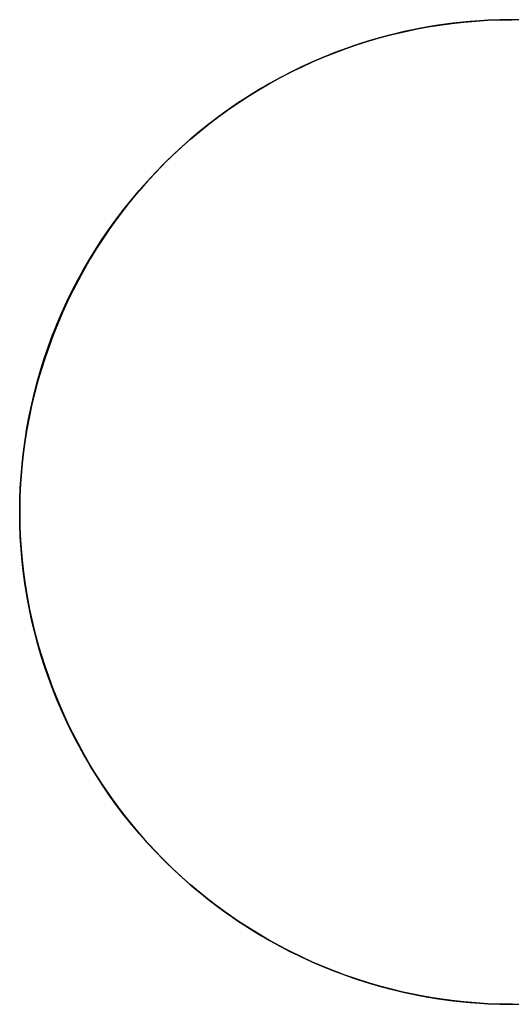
# Model space of a CAD drawing. Header units: millimetres. Extents: x -88 to 88, y -12 to 103.
# Tile 85 of 256: x -75.75 to -75.001, y 24.95 to 26.45. Entities that reach past the tile are written whole.
import ezdxf

# ---------------------------------------------------------------- set-up
doc = ezdxf.new("R2010")
doc.units = ezdxf.units.MM
doc.layers.add('TOP', color=7, linetype='Continuous', true_color=0xc80000)

msp = doc.modelspace()

# ---------------------------------------------------------------- linework, layer by layer
at = {"layer": 'TOP', "color": 254, "true_color": 0xcad1ee}
for points in [[(-74.98705451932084, 26.44988826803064), (-75.01294548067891, 26.44988826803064), (-75.03882101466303, 26.44899461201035), (-75.06465028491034, 26.44720836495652), (-75.09040251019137, 26.44453165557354), (-75.11604700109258, 26.44096767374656), (-75.14155319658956, 26.43652066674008), (-75.1668907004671, 26.43119593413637), (-75.19202931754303, 26.42499982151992), (-75.2169390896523, 26.41793971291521), (-75.24159033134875, 26.41002402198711), (-75.26595366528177, 26.40126218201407), (-75.29000005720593, 26.39166463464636), (-75.31370085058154, 26.38124281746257), (-75.33702780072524, 26.37000915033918), (-75.35995310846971, 26.35797702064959), (-75.38244945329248, 26.34516076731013), (-75.40449002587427, 26.33157566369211), (-75.42604856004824, 26.31723789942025), (-75.44709936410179, 26.30216456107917), (-75.46761735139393, 26.28637361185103), (-75.48757807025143, 26.26988387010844), (-75.50695773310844, 26.25271498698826), (-75.52573324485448, 26.23488742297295), (-75.54388223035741, 26.21642242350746), (-75.5613830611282, 26.1973419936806), (-75.5782148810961, 26.17766887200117), (-75.5943576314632, 26.15742650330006), (-75.60979207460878, 26.13663901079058), (-75.62449981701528, 26.1153311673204), (-75.63846333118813, 26.09352836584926), (-75.65166597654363, 26.07125658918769), (-75.66409201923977, 26.04854237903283), (-75.67572665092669, 26.02541280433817), (-75.6865560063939, 26.00189542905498), (-75.69656718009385, 25.9780182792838), (-75.70574824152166, 25.95380980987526), (-75.7140882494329, 25.92929887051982), (-75.72157726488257, 25.90451467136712), (-75.7282063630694, 25.87948674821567), (-75.73396764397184, 25.85424492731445), (-75.73885424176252, 25.82881928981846), (-75.74286033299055, 25.80324013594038), (-75.74598114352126, 25.77753794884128), (-75.7482129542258, 25.75174335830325), (-75.74955310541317, 25.72588710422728), (-75.74999999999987, 25.7)], [(-75.74999999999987, 25.7), (-75.74955310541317, 25.67411289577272), (-75.7482129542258, 25.64825664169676), (-75.74598114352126, 25.62246205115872), (-75.74286033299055, 25.59675986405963), (-75.73885424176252, 25.57118071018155), (-75.73396764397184, 25.54575507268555), (-75.7282063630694, 25.52051325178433), (-75.72157726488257, 25.49548532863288), (-75.7140882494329, 25.47070112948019), (-75.70574824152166, 25.44619019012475), (-75.69656718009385, 25.4219817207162), (-75.6865560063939, 25.39810457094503), (-75.67572665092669, 25.37458719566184), (-75.66409201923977, 25.35145762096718), (-75.65166597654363, 25.32874341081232), (-75.63846333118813, 25.30647163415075), (-75.62449981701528, 25.2846688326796), (-75.60979207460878, 25.26336098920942), (-75.5943576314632, 25.24257349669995), (-75.5782148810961, 25.22233112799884), (-75.5613830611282, 25.20265800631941), (-75.54388223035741, 25.18357757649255), (-75.52573324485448, 25.16511257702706), (-75.50695773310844, 25.14728501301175), (-75.48757807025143, 25.13011612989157), (-75.46761735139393, 25.11362638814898), (-75.44709936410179, 25.09783543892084), (-75.42604856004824, 25.08276210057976), (-75.40449002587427, 25.0684243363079), (-75.38244945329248, 25.05483923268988), (-75.35995310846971, 25.04202297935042), (-75.33702780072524, 25.02999084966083), (-75.31370085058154, 25.01875718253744), (-75.29000005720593, 25.00833536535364), (-75.26595366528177, 24.99873781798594), (-75.24159033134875, 24.9899759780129), (-75.2169390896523, 24.98206028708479), (-75.19202931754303, 24.97500017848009), (-75.1668907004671, 24.96880406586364), (-75.14155319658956, 24.96347933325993), (-75.11604700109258, 24.95903232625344), (-75.09040251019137, 24.95546834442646), (-75.06465028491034, 24.95279163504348), (-75.03882101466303, 24.95100538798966), (-75.01294548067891, 24.95011173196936), (-74.98705451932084, 24.95011173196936)]]:
    msp.add_lwpolyline(points, dxfattribs=at)
at = {"layer": 'TOP', "color": 254, "true_color": 0xcad1ee, "extrusion": (1, 0, 0)}
msp.add_lwpolyline([(26.44999640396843, 12.71505023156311), (24.95000370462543, 12.66175796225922)], dxfattribs=at)
at = {"layer": 'TOP', "color": 254, "true_color": 0xcad1ee, "extrusion": (-5.4151396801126e-17, 1, 7.027581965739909e-09)}
msp.add_lwpolyline([(75.75000000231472, 12.95983222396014), (75.74999999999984, 12.6594154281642)], dxfattribs=at)
at = {"layer": 'TOP', "color": 254, "true_color": 0xcad1ee, "extrusion": (-9.098151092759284e-07, 0.9999999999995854, -3.509908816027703e-08)}
msp.add_lwpolyline([(75.74997429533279, 12.65935068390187), (74.24997889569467, 12.71721790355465)], dxfattribs=at)
at = {"layer": 'TOP', "color": 254, "true_color": 0xcad1ee}
for points in [[(-75.00006065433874, 26.44999996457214, 12.71513762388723), (-75.01850821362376, 26.44977259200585, 12.71441778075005), (-75.03692464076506, 26.44909235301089, 12.71368287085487), (-75.0553018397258, 26.44796088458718, 12.71293326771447), (-75.07363171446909, 26.44637982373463, 12.71216934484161), (-75.09190616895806, 26.44435080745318, 12.71139147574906), (-75.11011710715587, 26.44187547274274, 12.7106000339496), (-75.1282564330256, 26.43895545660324, 12.70979539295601), (-75.14631605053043, 26.43559239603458, 12.70897792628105), (-75.16428786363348, 26.4317879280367, 12.7081480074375), (-75.18216377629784, 26.42754368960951, 12.70730600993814), (-75.19993569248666, 26.42286131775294, 12.70645230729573), (-75.2175955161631, 26.4177424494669, 12.70558727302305), (-75.23513515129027, 26.41218872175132, 12.70471128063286), (-75.25254650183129, 26.40620177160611, 12.70382470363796), (-75.26982147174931, 26.39978323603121, 12.7029279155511), (-75.28695196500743, 26.39293475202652, 12.70202128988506), (-75.30384296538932, 26.38569231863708, 12.70110978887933), (-75.32055651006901, 26.37802975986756, 12.70019008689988), (-75.33708242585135, 26.36995386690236, 12.69926282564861), (-75.35341053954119, 26.36147143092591, 12.69832864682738), (-75.36953067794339, 26.35258924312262, 12.69738819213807), (-75.3854326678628, 26.34331409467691, 12.69644210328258), (-75.40110633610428, 26.33365277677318, 12.69549102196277), (-75.4165415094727, 26.32361208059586, 12.69453558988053), (-75.43172801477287, 26.31319879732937, 12.69357644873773), (-75.44665567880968, 26.30241971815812, 12.69261424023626), (-75.46131432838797, 26.29128163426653, 12.69164960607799), (-75.47569379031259, 26.27979133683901, 12.69068318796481), (-75.48978389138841, 26.26795561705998, 12.6897156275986), (-75.50357445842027, 26.25578126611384, 12.68874756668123), (-75.51705531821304, 26.24327507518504, 12.68777964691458), (-75.53021629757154, 26.23044383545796, 12.68681251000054), (-75.54303772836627, 26.21729303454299, 12.68584712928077), (-75.55551881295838, 26.20381567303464, 12.68488330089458), (-75.56765517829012, 26.19002230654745, 12.68392157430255), (-75.57944245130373, 26.17592349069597, 12.68296249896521), (-75.59087625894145, 26.16152978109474, 12.68200662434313), (-75.60195222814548, 26.1468517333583, 12.68105449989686), (-75.61266598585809, 26.1318999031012, 12.68010667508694), (-75.62301315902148, 26.11668484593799, 12.67916369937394), (-75.63298937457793, 26.10121711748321, 12.6782261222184), (-75.64259025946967, 26.08550727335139, 12.67729449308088), (-75.65181144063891, 26.06956586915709, 12.67636936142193), (-75.66064854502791, 26.05340346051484, 12.67545127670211), (-75.66909719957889, 26.0370306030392, 12.67454078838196), (-75.6771530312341, 26.02045785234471, 12.67363844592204), (-75.68481166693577, 26.00369576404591, 12.67274479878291), (-75.69206873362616, 25.98675489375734, 12.67186039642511), (-75.69891985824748, 25.96964579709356, 12.6709857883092), (-75.70536066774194, 25.95237902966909, 12.67012152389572), (-75.71138678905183, 25.93496514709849, 12.66926815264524), (-75.71699384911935, 25.9174147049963, 12.66842622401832), (-75.72217747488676, 25.89973825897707, 12.66759628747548), (-75.72693329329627, 25.88194636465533, 12.66677889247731), (-75.73125693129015, 25.86404957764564, 12.66597458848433), (-75.7351440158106, 25.84605845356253, 12.66518392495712), (-75.73859017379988, 25.82798354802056, 12.66440745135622), (-75.74159103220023, 25.80983541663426, 12.66364571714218), (-75.74414221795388, 25.79162461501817, 12.66289927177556), (-75.74623935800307, 25.77336169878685, 12.66216866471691), (-75.74787807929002, 25.75505722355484, 12.66145444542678), (-75.74905400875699, 25.73672174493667, 12.66075716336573), (-75.74976277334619, 25.71836581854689, 12.6600773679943), (-75.74999999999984, 25.70000000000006, 12.65941560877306)], [(-75.00026116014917, 26.44999995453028, 12.71512988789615), (-75.0186646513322, 26.44976512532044, 12.71441132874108), (-75.03705667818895, 26.44907491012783, 12.71367654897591), (-75.055426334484, 26.4479314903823, 12.71292609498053), (-75.07376271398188, 26.44633704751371, 12.71216051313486), (-75.09205491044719, 26.44429376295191, 12.7113803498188), (-75.11029201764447, 26.44180381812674, 12.71058615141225), (-75.12846312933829, 26.43886939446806, 12.70977846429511), (-75.14655733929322, 26.43549267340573, 12.70895783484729), (-75.16456374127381, 26.43167583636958, 12.7081248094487), (-75.18247142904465, 26.42742106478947, 12.70727993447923), (-75.20026949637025, 26.42273054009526, 12.7064237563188), (-75.21794703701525, 26.41760644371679, 12.7055568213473), (-75.23549314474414, 26.41205095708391, 12.70467967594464), (-75.25289691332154, 26.40606626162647, 12.70379286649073), (-75.27014743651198, 26.39965453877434, 12.70289693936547), (-75.28723380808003, 26.39281796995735, 12.70199244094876), (-75.30414338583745, 26.38556039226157, 12.70107998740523), (-75.3208676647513, 26.37788704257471, 12.70016003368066), (-75.33739748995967, 26.3698040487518, 12.69923312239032), (-75.35372370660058, 26.36131753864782, 12.69829979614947), (-75.36983715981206, 26.35243364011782, 12.6973605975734), (-75.3857286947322, 26.34315848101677, 12.69641606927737), (-75.401389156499, 26.3334981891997, 12.69546675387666), (-75.4168093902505, 26.32345889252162, 12.69451319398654), (-75.43198024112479, 26.31304671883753, 12.69355593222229), (-75.44689255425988, 26.30226779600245, 12.69259551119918), (-75.46153717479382, 26.29112825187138, 12.69163247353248), (-75.47590494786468, 26.27963421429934, 12.69066736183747), (-75.48998671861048, 26.26779181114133, 12.68970071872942), (-75.50377333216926, 26.25560717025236, 12.68873308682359), (-75.51725563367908, 26.24308641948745, 12.68776500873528), (-75.53042446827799, 26.23023568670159, 12.68679702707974), (-75.54327053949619, 26.21706225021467, 12.68583006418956), (-75.555786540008, 26.20357543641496, 12.68486503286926), (-75.56796634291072, 26.18978440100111, 12.68390245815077), (-75.57980382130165, 26.17569829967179, 12.68294286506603), (-75.59129284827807, 26.16132628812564, 12.68198677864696), (-75.60242729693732, 26.14667752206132, 12.6810347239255), (-75.61320104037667, 26.1317611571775, 12.68008722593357), (-75.6236079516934, 26.11658634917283, 12.67914480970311), (-75.63364190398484, 26.10116225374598, 12.67820800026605), (-75.64329677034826, 26.08549802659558, 12.67727732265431), (-75.65256642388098, 26.06960282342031, 12.67635330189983), (-75.66144473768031, 26.05348579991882, 12.67543646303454), (-75.66992558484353, 26.03715611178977, 12.67452733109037), (-75.67800283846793, 26.02062291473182, 12.67362643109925), (-75.68567037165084, 26.00389536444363, 12.6727342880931), (-75.69292205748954, 25.98698261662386, 12.67185142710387), (-75.69975207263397, 25.96989494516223, 12.67097837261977), (-75.70615724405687, 25.95264367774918, 12.67011564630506), (-75.71213539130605, 25.93523962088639, 12.66926377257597), (-75.71768433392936, 25.9176935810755, 12.66842327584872), (-75.7228018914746, 25.9000163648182, 12.66759468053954), (-75.72748588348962, 25.88221877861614, 12.66677851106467), (-75.73173412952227, 25.86431162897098, 12.66597529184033), (-75.73554444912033, 25.84630572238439, 12.66518554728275), (-75.73891466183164, 25.82821186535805, 12.66440980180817), (-75.74184258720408, 25.8100408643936, 12.6636485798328), (-75.7443260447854, 25.79180352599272, 12.66290240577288), (-75.74636285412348, 25.77351065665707, 12.66217180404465), (-75.74795083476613, 25.75517306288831, 12.66145729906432), (-75.7490878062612, 25.73680155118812, 12.66075941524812), (-75.7497715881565, 25.71840692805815, 12.66007867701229), (-75.74999999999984, 25.70000000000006, 12.65941560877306)], [(-75.75000000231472, 25.69999999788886, 12.95983240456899), (-75.74977159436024, 25.71840677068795, 12.96049546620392), (-75.74908782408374, 25.7368012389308, 12.96117619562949), (-75.74795087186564, 25.75517259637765, 12.9618740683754), (-75.7463629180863, 25.77351003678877, 12.96258855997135), (-75.74432614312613, 25.7918027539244, 12.96331914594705), (-75.74184272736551, 25.81003994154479, 12.9640653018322), (-75.73891485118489, 25.82821079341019, 12.96482650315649), (-75.73554469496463, 25.84630450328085, 12.96560222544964), (-75.73173443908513, 25.86431026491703, 12.96639194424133), (-75.7274862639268, 25.88221727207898, 12.96719513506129), (-75.72280234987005, 25.90001471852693, 12.96801127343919), (-75.71768487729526, 25.91769179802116, 12.96883983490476), (-75.71213602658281, 25.93523770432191, 12.96968029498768), (-75.70615797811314, 25.95264163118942, 12.97053212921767), (-75.69975291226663, 25.96989277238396, 12.97139481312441), (-75.69292300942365, 25.98698032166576, 12.97226782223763), (-75.68567006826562, 26.00389604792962, 12.97315079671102), (-75.67800113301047, 26.02062651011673, 12.97404305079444), (-75.66992233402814, 26.03716254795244, 12.97494405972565), (-75.66143980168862, 26.05349500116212, 12.97585329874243), (-75.65255966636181, 26.0696147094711, 12.97677024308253), (-75.64328805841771, 26.08551251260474, 12.97769436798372), (-75.63363110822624, 26.1011792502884, 12.97862514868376), (-75.62359494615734, 26.11660576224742, 12.97956206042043), (-75.61318570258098, 26.13178288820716, 12.98050457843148), (-75.60240950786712, 26.14670146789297, 12.98145217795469), (-75.59127249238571, 26.1613523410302, 12.98240433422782), (-75.5797807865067, 26.1757263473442, 12.98336052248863), (-75.56794052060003, 26.18981432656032, 12.9843202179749), (-75.55575782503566, 26.20360711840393, 12.98528289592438), (-75.54323883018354, 26.21709556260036, 12.98624803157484), (-75.53038966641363, 26.23027049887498, 12.98721510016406), (-75.51722229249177, 26.24311817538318, 12.98818284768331), (-75.50374158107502, 26.25563596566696, 12.98915068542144), (-75.4899566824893, 26.2678177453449, 12.99011807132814), (-75.47587674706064, 26.27965739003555, 12.99108446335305), (-75.461510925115, 26.29114877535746, 12.99204931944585), (-75.44686836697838, 26.3022857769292, 12.9930120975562), (-75.43195822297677, 26.31306227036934, 12.99397225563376), (-75.41678964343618, 26.32347213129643, 12.99492925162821), (-75.40137177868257, 26.33350923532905, 12.99588254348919), (-75.38571377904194, 26.34316745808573, 12.99683158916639), (-75.3698247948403, 26.35244067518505, 12.99777584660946), (-75.35371397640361, 26.36132276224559, 12.99871477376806), (-75.33739047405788, 26.36980759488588, 12.99964782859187), (-75.32086343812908, 26.37788904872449, 13.00057446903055), (-75.30414201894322, 26.38556099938, 13.00149415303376), (-75.28723536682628, 26.39281732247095, 13.00240633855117), (-75.27014910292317, 26.39965398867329, 13.00331072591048), (-75.2528991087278, 26.40606580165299, 13.00420652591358), (-75.23549619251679, 26.41205057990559, 13.00509319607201), (-75.21795116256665, 26.41760614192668, 13.00597019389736), (-75.20027482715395, 26.42273030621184, 13.00683697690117), (-75.18247799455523, 26.42742089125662, 13.00769300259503), (-75.16457147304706, 26.43167571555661, 13.00853772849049), (-75.14656607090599, 26.43549259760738, 13.00937061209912), (-75.12847259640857, 26.4388693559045, 13.01019111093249), (-75.11030185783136, 26.44180380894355, 13.01099868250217), (-75.0920646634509, 26.44429377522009, 13.01179278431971), (-75.07377182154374, 26.4463370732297, 13.01257287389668), (-75.05543414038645, 26.44793152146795, 13.01333840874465), (-75.03706242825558, 26.44907493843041, 13.01408884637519), (-75.01866749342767, 26.44976514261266, 13.01482364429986), (-75.0002601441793, 26.44999995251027, 13.01554226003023)], [(-75.75000000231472, 25.69999999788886, 12.95983240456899), (-75.74977170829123, 25.71839442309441, 12.96049482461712), (-75.7490882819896, 25.73677848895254, 12.96117461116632), (-75.74795190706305, 25.75514119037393, 12.96187128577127), (-75.74636476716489, 25.77347152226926, 12.96258436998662), (-75.74432904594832, 25.79175847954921, 12.96331338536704), (-75.7418469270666, 25.80999105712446, 12.9640578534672), (-75.738920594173, 25.8281582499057, 12.96481729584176), (-75.73555223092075, 25.84624905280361, 12.96559123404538), (-75.7317440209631, 25.86425246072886, 12.96637918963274), (-75.7274981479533, 25.88215746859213, 12.96718068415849), (-75.72281679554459, 25.89995307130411, 12.96799523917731), (-75.71770214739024, 25.91762826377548, 12.96882237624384), (-75.71215638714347, 25.93517204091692, 12.96966161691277), (-75.70618169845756, 25.9525733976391, 12.97051248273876), (-75.69978026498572, 25.96982132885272, 12.97137449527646), (-75.69295427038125, 25.98690482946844, 12.97224717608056), (-75.68567602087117, 26.00389186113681, 12.97313401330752), (-75.67799540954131, 26.02066917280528, 12.97402903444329), (-75.66991631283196, 26.03723094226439, 12.97493187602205), (-75.66144260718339, 26.0535713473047, 12.975842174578), (-75.6525781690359, 26.06968456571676, 12.97675956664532), (-75.64332687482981, 26.08556477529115, 12.97768368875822), (-75.63369260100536, 26.10120615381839, 12.97861417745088), (-75.62367922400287, 26.11660287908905, 12.9795506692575), (-75.61329062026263, 26.13174912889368, 12.98049280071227), (-75.60253066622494, 26.14663908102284, 12.98144020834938), (-75.59140323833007, 26.16126691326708, 12.98239252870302), (-75.57991221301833, 26.17562680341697, 12.98334939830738), (-75.56806146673, 26.18971292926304, 12.98431045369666), (-75.55585487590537, 26.20351946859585, 12.98527533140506), (-75.54329631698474, 26.21704059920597, 12.98624366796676), (-75.5303896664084, 26.23027049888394, 12.98721509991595), (-75.5171692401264, 26.24317355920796, 12.9881870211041), (-75.50365614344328, 26.25573000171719, 12.98915790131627), (-75.48985637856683, 26.26793580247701, 12.9901273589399), (-75.4757759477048, 26.27978693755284, 12.99109501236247), (-75.46142085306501, 26.29127938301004, 12.99206047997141), (-75.44679709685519, 26.30240911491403, 12.99302338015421), (-75.43191068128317, 26.3131721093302, 12.9939833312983), (-75.41676760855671, 26.32356434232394, 12.99493995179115), (-75.4013738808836, 26.33358178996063, 12.99589286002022), (-75.3857355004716, 26.34322042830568, 12.99684167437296), (-75.36985846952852, 26.35247623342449, 12.99778601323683), (-75.35374879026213, 26.36134518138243, 12.9987254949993), (-75.3374124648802, 26.36982324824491, 12.99965973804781), (-75.32085549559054, 26.37790641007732, 13.00058836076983), (-75.30408388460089, 26.38559064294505, 13.0015109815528), (-75.28710363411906, 26.39287192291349, 13.00242721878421), (-75.27003311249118, 26.39969810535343, 13.0033306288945), (-75.25279484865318, 26.4061008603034, 13.00422533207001), (-75.23540029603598, 26.41207790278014, 13.00511080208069), (-75.21786090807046, 26.41762694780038, 13.00598651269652), (-75.20018813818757, 26.42274571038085, 13.00685193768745), (-75.18239343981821, 26.42743190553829, 13.00770655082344), (-75.1644882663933, 26.43168324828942, 13.00854982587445), (-75.14648407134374, 26.435497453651, 13.00938123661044), (-75.12839230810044, 26.43887223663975, 13.01020025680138), (-75.11022443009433, 26.44180531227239, 13.01100636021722), (-75.09199189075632, 26.44429439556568, 13.01179902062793), (-75.07370614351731, 26.44633720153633, 13.01257771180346), (-75.05537864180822, 26.44793144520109, 13.01334190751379), (-75.03702083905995, 26.44907484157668, 13.01409108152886), (-75.01864418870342, 26.44976510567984, 13.01482470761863), (-75.00026014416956, 26.44999995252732, 13.01554225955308)], [(-75.74999999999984, 25.70000000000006, 12.65941560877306), (-75.74977155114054, 25.68159154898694, 12.65877089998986), (-75.74908763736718, 25.66319496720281, 12.65814511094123), (-75.74795040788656, 25.64482107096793, 12.65753843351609), (-75.74636201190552, 25.62648067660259, 12.65695105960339), (-75.74432459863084, 25.60818460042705, 12.65638318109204), (-75.74184031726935, 25.58994365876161, 12.65583498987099), (-75.73891131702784, 25.57176866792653, 12.65530667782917), (-75.73553974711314, 25.55367044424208, 12.65479843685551), (-75.73172775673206, 25.53565980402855, 12.65431045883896), (-75.7274774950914, 25.5177475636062, 12.65384293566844), (-75.72279111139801, 25.49994453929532, 12.65339605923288), (-75.71767075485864, 25.48226154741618, 12.65297002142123), (-75.71211857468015, 25.46470940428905, 12.65256501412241), (-75.70613672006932, 25.44729892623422, 12.65218122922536), (-75.69972734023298, 25.43004092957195, 12.65181885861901), (-75.69289258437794, 25.41294623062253, 12.6514780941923), (-75.68563535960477, 25.39602566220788, 12.65115911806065), (-75.67796165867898, 25.37929005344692, 12.65086213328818), (-75.6698775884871, 25.36274859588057, 12.65058733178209), (-75.66138925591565, 25.34641048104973, 12.65033490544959), (-75.65250276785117, 25.33028490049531, 12.65010504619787), (-75.6432242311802, 25.31438104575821, 12.64989794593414), (-75.63355975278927, 25.29870810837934, 12.64971379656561), (-75.6235154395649, 25.28327527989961, 12.64955278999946), (-75.61309739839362, 25.26809175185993, 12.64941511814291), (-75.602311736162, 25.2531667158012, 12.64930097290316), (-75.5911645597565, 25.23850936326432, 12.6492105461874), (-75.57966197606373, 25.22412888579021, 12.64914402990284), (-75.56781009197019, 25.21003447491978, 12.64910161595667), (-75.55561501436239, 25.19623532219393, 12.64908349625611), (-75.54308285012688, 25.18274061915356, 12.64908986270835), (-75.53021970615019, 25.16955955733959, 12.6491209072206), (-75.51703395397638, 25.15670253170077, 12.64917671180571), (-75.50353474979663, 25.14417660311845, 12.64925706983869), (-75.48973128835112, 25.13198787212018, 12.64936173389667), (-75.47563276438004, 25.12014243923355, 12.64949045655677), (-75.46124837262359, 25.10864640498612, 12.64964299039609), (-75.44658730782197, 25.09750586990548, 12.64981908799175), (-75.4316587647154, 25.08672693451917, 12.65001850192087), (-75.41647193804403, 25.07631569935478, 12.65024098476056), (-75.40103602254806, 25.06627826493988, 12.65048628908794), (-75.38536021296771, 25.05662073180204, 12.65075416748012), (-75.36945370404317, 25.04734920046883, 12.65104437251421), (-75.35332569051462, 25.03846977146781, 12.65135665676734), (-75.33698536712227, 25.02998854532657, 12.65169077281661), (-75.3204419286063, 25.02191162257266, 12.65204647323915), (-75.30370456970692, 25.01424510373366, 12.65242351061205), (-75.28678248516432, 25.00699508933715, 12.65282163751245), (-75.26968516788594, 25.00016704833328, 12.65324062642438), (-75.25242476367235, 24.99376446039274, 12.65368021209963), (-75.23501209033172, 24.98778946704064, 12.65414014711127), (-75.2174579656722, 24.98224420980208, 12.65462018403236), (-75.19977320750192, 24.97713083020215, 12.65512007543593), (-75.18196863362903, 24.97245146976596, 12.65563957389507), (-75.16405506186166, 24.96820827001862, 12.65617843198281), (-75.14604331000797, 24.96440337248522, 12.65673640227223), (-75.1279441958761, 24.96103891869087, 12.65731323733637), (-75.10976853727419, 24.95811705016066, 12.65790868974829), (-75.09152715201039, 24.9556399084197, 12.65852251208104), (-75.07323085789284, 24.95360963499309, 12.65915445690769), (-75.05489047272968, 24.95202837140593, 12.65980427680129), (-75.03651681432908, 24.95089825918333, 12.6604717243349), (-75.01812070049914, 24.95022143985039, 12.66115655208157), (-74.99971294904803, 24.9500000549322, 12.66185851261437)], [(-74.99971322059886, 24.95000005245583, 12.96227083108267), (-75.01868042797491, 24.95023223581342, 12.96154746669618), (-75.03754478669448, 24.95093896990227, 12.96084492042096), (-75.05629905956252, 24.95211371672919, 12.96016321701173), (-75.07493600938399, 24.95374993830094, 12.95950238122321), (-75.09344839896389, 24.95584109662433, 12.95886243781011), (-75.11182899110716, 24.95838065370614, 12.95824341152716), (-75.1300705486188, 24.96136207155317, 12.95764532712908), (-75.14816583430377, 24.9647788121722, 12.95706820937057), (-75.16610761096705, 24.96862433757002, 12.95651208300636), (-75.1838886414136, 24.97289210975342, 12.95597697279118), (-75.2015016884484, 24.9775755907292, 12.95546290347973), (-75.21893951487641, 24.98266824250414, 12.95496989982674), (-75.2361948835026, 24.98816352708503, 12.95449798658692), (-75.25326055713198, 24.99405490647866, 12.954047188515), (-75.27012929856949, 25.00033584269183, 12.95361753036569), (-75.2867938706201, 25.00699979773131, 12.95320903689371), (-75.30393528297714, 25.01434406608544, 12.95280593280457), (-75.3208452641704, 25.02209093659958, 12.95242585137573), (-75.3375182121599, 25.03023445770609, 12.95206881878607), (-75.35394852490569, 25.03876867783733, 12.95173486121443), (-75.37013060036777, 25.04768764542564, 12.95142400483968), (-75.38605883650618, 25.05698540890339, 12.95113627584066), (-75.40172763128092, 25.06665601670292, 12.95087170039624), (-75.41713138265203, 25.07669351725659, 12.95063030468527), (-75.43226448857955, 25.08709195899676, 12.9504121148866), (-75.44712134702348, 25.09784539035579, 12.9502171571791), (-75.46169635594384, 25.10894785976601, 12.95004545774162), (-75.4759839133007, 25.1203934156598, 12.94989704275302), (-75.48997841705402, 25.13217610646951, 12.94977193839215), (-75.50367426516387, 25.14428998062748, 12.94967017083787), (-75.51706585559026, 25.15672908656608, 12.94959176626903), (-75.5301475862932, 25.16948747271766, 12.94953675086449), (-75.54291379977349, 25.18255919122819, 12.94950515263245), (-75.55536098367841, 25.1959409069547, 12.94949699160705), (-75.56748318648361, 25.20962702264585, 12.94951229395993), (-75.57927445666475, 25.22361194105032, 12.94955108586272), (-75.59072884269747, 25.2378900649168, 12.94961339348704), (-75.60184039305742, 25.25245579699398, 12.94969924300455), (-75.61260315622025, 25.26730354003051, 12.94980866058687), (-75.62301118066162, 25.28242769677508, 12.94994167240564), (-75.63305851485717, 25.29782266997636, 12.95009830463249), (-75.64273920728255, 25.31348286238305, 12.95027858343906), (-75.65204730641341, 25.32940267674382, 12.95048253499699), (-75.6609768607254, 25.34557651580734, 12.9507101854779), (-75.66952191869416, 25.3619987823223, 12.95096156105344), (-75.67767652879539, 25.37866387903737, 12.95123668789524), (-75.68543473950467, 25.39556620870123, 12.95153559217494), (-75.6927905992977, 25.41270017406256, 12.95185830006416), (-75.6994723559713, 25.42937433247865, 12.95219075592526), (-75.70577056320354, 25.446253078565, 12.95254522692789), (-75.71167866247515, 25.46332920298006, 12.95292173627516), (-75.71719009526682, 25.48059549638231, 12.95332030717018), (-75.72229830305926, 25.4980447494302, 12.95374096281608), (-75.72699672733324, 25.51566975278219, 12.95418372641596), (-75.73127880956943, 25.53346329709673, 12.95464862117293), (-75.73513799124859, 25.5514181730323, 12.95513567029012), (-75.73856771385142, 25.56952717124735, 12.95564489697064), (-75.74156141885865, 25.58778308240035, 12.95617632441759), (-75.744112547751, 25.60617869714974, 12.95672997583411), (-75.7462145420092, 25.624706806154, 12.95730587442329), (-75.74786084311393, 25.64336020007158, 12.95790404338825), (-75.74904489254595, 25.66213166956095, 12.95852450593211), (-75.74976013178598, 25.68101400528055, 12.95916728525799), (-75.7500000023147, 25.69999999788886, 12.95983240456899)], [(-75.74999999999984, 25.70000000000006, 12.65941560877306), (-75.74977148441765, 25.68159151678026, 12.65877049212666), (-75.74908738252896, 25.66319446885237, 12.65814353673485), (-75.74794986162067, 25.64481974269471, 12.65753504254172), (-75.7463610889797, 25.62647822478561, 12.65694530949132), (-75.74432323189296, 25.60818080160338, 12.65637463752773), (-75.74183845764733, 25.58993835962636, 12.65582332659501), (-75.73890893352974, 25.57176178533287, 12.65529167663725), (-75.73553682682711, 25.55366196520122, 12.65477998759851), (-75.73172430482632, 25.53564978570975, 12.65428855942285), (-75.7274735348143, 25.51773613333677, 12.65381769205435), (-75.72278668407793, 25.49993189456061, 12.65336768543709), (-75.71766591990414, 25.48224795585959, 12.65293883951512), (-75.71211340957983, 25.46469520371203, 12.65253145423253), (-75.7061313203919, 25.44728452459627, 12.65214582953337), (-75.69972181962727, 25.43002680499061, 12.65178226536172), (-75.69288707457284, 25.41293293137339, 12.65144106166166), (-75.6856100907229, 25.39596007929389, 12.65112135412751), (-75.67793027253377, 25.3791953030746, 12.65082469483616), (-75.6698516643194, 25.36264464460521, 12.65055113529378), (-75.66137831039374, 25.34631414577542, 12.65030072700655), (-75.65251425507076, 25.33020984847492, 12.65007352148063), (-75.6432635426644, 25.3143377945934, 12.6498695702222), (-75.63363021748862, 25.29870402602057, 12.64968892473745), (-75.62361832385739, 25.28331458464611, 12.64953163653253), (-75.61323190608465, 25.26817551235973, 12.64939775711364), (-75.60247500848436, 25.25329285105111, 12.64928733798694), (-75.59135167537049, 25.23867264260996, 12.64920043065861), (-75.57986595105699, 25.22432092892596, 12.64913708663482), (-75.56802187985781, 25.21024375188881, 12.64909735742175), (-75.55582350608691, 25.19644715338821, 12.64908129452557), (-75.54327487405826, 25.18293717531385, 12.64908894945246), (-75.5303800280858, 25.16971985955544, 12.64912037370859), (-75.51716700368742, 25.15682510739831, 12.64917553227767), (-75.50365842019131, 25.14427463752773, 12.64925431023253), (-75.48986075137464, 25.13207277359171, 12.64935660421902), (-75.4757804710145, 25.1202238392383, 12.64948231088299), (-75.46142405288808, 25.10873215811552, 12.6496313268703), (-75.44679797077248, 25.0976020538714, 12.6498035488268), (-75.43190869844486, 25.08683785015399, 12.64999887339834), (-75.41676270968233, 25.07644387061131, 12.65021719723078), (-75.40136647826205, 25.06642443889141, 12.65045841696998), (-75.38572647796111, 25.05678387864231, 12.65072242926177), (-75.3698491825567, 25.04752651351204, 12.65100913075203), (-75.35374106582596, 25.03865666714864, 12.6513184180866), (-75.33740860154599, 25.03017866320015, 12.65165018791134), (-75.32085826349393, 25.02209682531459, 12.6520043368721), (-75.30409652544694, 25.01441547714, 12.65238076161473), (-75.28712986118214, 25.00713894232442, 12.65277935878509), (-75.27005841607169, 25.00031207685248, 12.65319783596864), (-75.25281680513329, 24.99390835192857, 12.65363777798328), (-75.23541682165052, 24.98793011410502, 12.65409880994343), (-75.21787025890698, 24.98237970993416, 12.65458055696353), (-75.2001889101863, 24.97725948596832, 12.65508264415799), (-75.18238456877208, 24.97257178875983, 12.65560469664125), (-75.16446902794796, 24.96831896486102, 12.65614633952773), (-75.1464540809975, 24.96450336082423, 12.65670719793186), (-75.12835152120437, 24.96112732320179, 12.65728689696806), (-75.11017314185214, 24.95819319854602, 12.65788506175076), (-75.09193073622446, 24.95570333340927, 12.65850131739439), (-75.07363609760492, 24.95366007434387, 12.65913528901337), (-75.05530101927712, 24.95206576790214, 12.65978660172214), (-75.0369372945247, 24.95092276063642, 12.66045488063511), (-75.01855671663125, 24.95023339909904, 12.66113975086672), (-75.0001710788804, 24.95000002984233, 12.66184083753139)], [(-75.0000998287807, 24.95000000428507, 12.96225591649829), (-75.01854947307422, 24.95022901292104, 12.96155231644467), (-75.03696532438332, 24.95091009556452, 12.96086590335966), (-75.05533965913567, 24.95204171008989, 12.96019692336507), (-75.07366475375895, 24.95362231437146, 12.95954562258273), (-75.0919328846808, 24.95565036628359, 12.95891224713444), (-75.11013632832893, 24.95812432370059, 12.95829704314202), (-75.128267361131, 24.96104264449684, 12.95770025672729), (-75.14631825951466, 24.96440378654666, 12.95712213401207), (-75.1642812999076, 24.9682062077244, 12.95656292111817), (-75.18214875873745, 24.97244836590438, 12.9560228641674), (-75.19991291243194, 24.97712871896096, 12.95550220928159), (-75.21756603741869, 24.98224572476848, 12.95500120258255), (-75.2351004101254, 24.98779784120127, 12.95452009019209), (-75.25250830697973, 24.99378352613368, 12.95405911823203), (-75.26978200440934, 25.00020123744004, 12.9536185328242), (-75.28691377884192, 25.0070494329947, 12.95319858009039), (-75.30381164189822, 25.01429368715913, 12.95280160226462), (-75.320531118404, 25.02195783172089, 12.95242630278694), (-75.33706212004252, 25.0300351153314, 12.95207283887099), (-75.35339455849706, 25.03851878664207, 12.95174136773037), (-75.3695183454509, 25.04740209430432, 12.95143204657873), (-75.38542339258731, 25.05667828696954, 12.95114503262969), (-75.40109961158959, 25.06634061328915, 12.95088048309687), (-75.41653691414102, 25.07638232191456, 12.9506385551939), (-75.43172521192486, 25.08679666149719, 12.9504194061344), (-75.4466544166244, 25.09757688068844, 12.95022319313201), (-75.46131443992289, 25.10871622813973, 12.95005007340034), (-75.47569519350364, 25.12020795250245, 12.94990020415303), (-75.48978658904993, 25.13204530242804, 12.94977374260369), (-75.50357853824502, 25.1442215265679, 12.94967084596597), (-75.5170609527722, 25.15672987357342, 12.94959167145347), (-75.53022374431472, 25.16956359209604, 12.94953637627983), (-75.54304362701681, 25.18271368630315, 12.94950555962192), (-75.55552331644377, 25.19619078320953, 12.94949950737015), (-75.56765843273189, 25.20998428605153, 12.94951801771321), (-75.57944459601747, 25.2240835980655, 12.94956088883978), (-75.59087742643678, 25.23847812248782, 12.94962791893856), (-75.60195254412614, 25.25315726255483, 12.94971890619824), (-75.6126655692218, 25.26811042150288, 12.9498336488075), (-75.6230121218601, 25.28332700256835, 12.94997194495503), (-75.63298782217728, 25.29879640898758, 12.95013359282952), (-75.64258829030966, 25.31450804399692, 12.95031839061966), (-75.6518091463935, 25.33045131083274, 12.95052613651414), (-75.66064601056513, 25.34661561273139, 12.95075662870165), (-75.66909450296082, 25.36299035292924, 12.95100966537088), (-75.67715024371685, 25.37956493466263, 12.95128504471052), (-75.68480885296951, 25.39632876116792, 12.95158256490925), (-75.6920659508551, 25.41327123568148, 12.95190202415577), (-75.6989171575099, 25.43038176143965, 12.95224322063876), (-75.70535809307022, 25.4476497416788, 12.95260595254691), (-75.71138437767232, 25.46506457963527, 12.95299001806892), (-75.71699163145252, 25.48261567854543, 12.95339521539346), (-75.72217547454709, 25.50029244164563, 12.95382134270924), (-75.72693152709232, 25.51808427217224, 12.95426819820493), (-75.7312554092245, 25.53598057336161, 12.95473558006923), (-75.73514274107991, 25.55397074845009, 12.95522328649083), (-75.73858914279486, 25.57204420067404, 12.95573111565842), (-75.74159023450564, 25.59019033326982, 12.95625886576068), (-75.74414163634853, 25.60839854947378, 12.9568063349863), (-75.7462389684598, 25.62665825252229, 12.95737332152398), (-75.74787785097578, 25.64495884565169, 12.9579596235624), (-75.74905390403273, 25.66328973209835, 12.95856503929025), (-75.74976274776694, 25.68164031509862, 12.95918936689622), (-75.75000000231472, 25.69999999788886, 12.95983240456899)]]:
    msp.add_polyline3d(points, dxfattribs=at)

doc.saveas('drawing.dxf')
